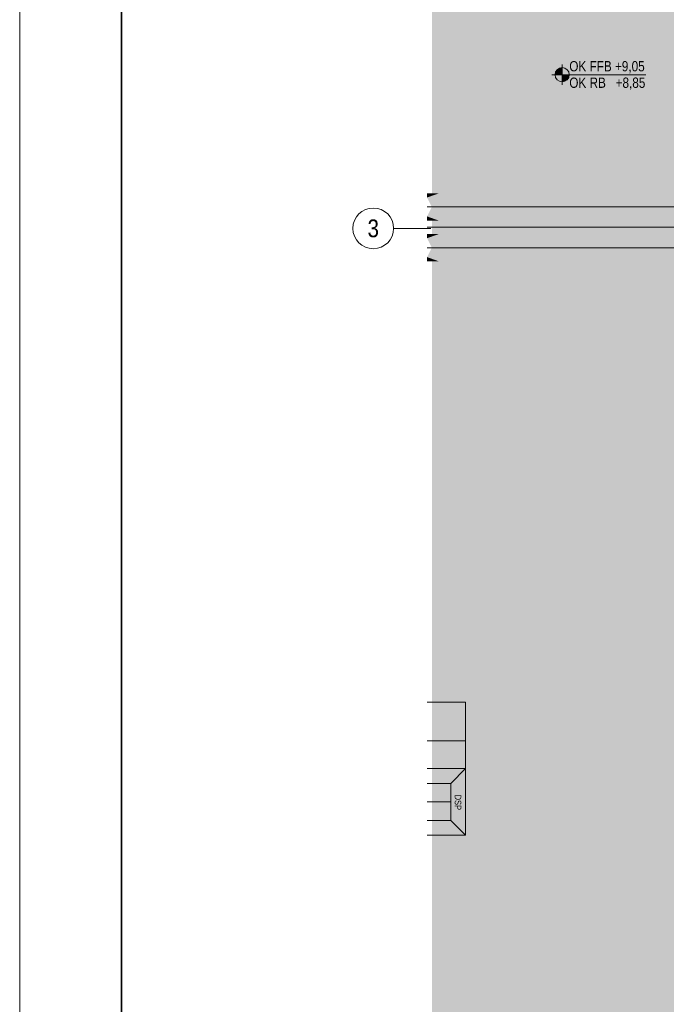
# Model space of a CAD drawing. Extents: x -620 to 300, y 62 to 1112.
# Tile 161 of 200: x -620 to -493, y 622 to 815. Entities that reach past the tile are written whole.
import ezdxf
from ezdxf.enums import TextEntityAlignment as Align
from ezdxf.lldxf.tags import DXFTag

# ---------------------------------------------------------------- set-up
doc = ezdxf.new("R2010")
doc.units = 0
doc.layers.get('0').update_dxf_attribs({"lineweight": 13})
for name, color, linetype, lineweight, true_color in [('30 -35 Decken- 1 Konstruktion-Träger- Stahlbeton', 7, 'Continuous', 13, 0x33aa00), ('70 -75 Raumstempel- 1 Raumstempel-A06CPVLWL0', 1, 'Continuous', 50, 0xff0000), ('70 -76 Bemaßung- 2 Allgemein', 9, 'Continuous', 5, 0x808080), ('iwb_Layout Achsbezeichung', 1, 'Continuous', 13, 0xff0000), ('iwb_Layout BA_Markierung', 7, 'Continuous', 9, 0xbadcdc)]:
    doc.layers.add(name, color=color, linetype=linetype, lineweight=lineweight, true_color=true_color)
for name, color, linetype, lineweight in [('70 -71 Achsen- 1 Gebäudeachsen', 7, 'STRICHPUNKT2-A06CPVM0L0', 18), ('70 -72 Beschriftung- 5 Höhenkoten-A06CPVLXL0', 7, 'Continuous', 15), ('iwb_Plankopf Rahmen', 7, 'Continuous', 35)]:
    doc.layers.add(name, color=color, linetype=linetype, lineweight=lineweight)
doc.styles.get("Standard").update_dxf_attribs({"font": 'ARIALN.TTF'})
tags = doc.linetypes.add('grob-A06CPVLVL0', pattern=[14, 3, -8, 3]).pattern_tags.tags
tags[8:9] = [DXFTag(74, 4), DXFTag(75, 0), DXFTag(340, '0'), DXFTag(46, 0.0), DXFTag(50, 0.0), DXFTag(44, 0.0), DXFTag(45, 0.0)]
tags[6:7] = [DXFTag(74, 4), DXFTag(75, 0), DXFTag(340, '0'), DXFTag(46, 0.0), DXFTag(50, 0.0), DXFTag(44, 0.0), DXFTag(45, 0.0)]
tags[4:5] = [DXFTag(74, 4), DXFTag(75, 0), DXFTag(340, '0'), DXFTag(46, 0.0), DXFTag(50, 0.0), DXFTag(44, 0.0), DXFTag(45, 0.0)]
tags = doc.linetypes.add('STRICHPUNKT2', pattern=[12.7, 6.35, -3.175, 0, -3.175]).pattern_tags.tags
tags[10:11] = [DXFTag(74, 4), DXFTag(75, 0), DXFTag(340, '0'), DXFTag(46, 0.0), DXFTag(50, 0.0), DXFTag(44, 0.0), DXFTag(45, 0.0)]
tags[8:9] = [DXFTag(74, 4), DXFTag(75, 0), DXFTag(340, '0'), DXFTag(46, 0.0), DXFTag(50, 0.0), DXFTag(44, 0.0), DXFTag(45, 0.0)]
tags[6:7] = [DXFTag(74, 4), DXFTag(75, 0), DXFTag(340, '0'), DXFTag(46, 0.0), DXFTag(50, 0.0), DXFTag(44, 0.0), DXFTag(45, 0.0)]
tags[4:5] = [DXFTag(74, 4), DXFTag(75, 0), DXFTag(340, '0'), DXFTag(46, 0.0), DXFTag(50, 0.0), DXFTag(44, 0.0), DXFTag(45, 0.0)]
tags = doc.linetypes.add('STRICHPUNKT2-A06CPVM0L0', pattern=[12.7, 6.35, -3.175, 0, -3.175]).pattern_tags.tags
tags[10:11] = [DXFTag(74, 4), DXFTag(75, 0), DXFTag(340, '0'), DXFTag(46, 0.0), DXFTag(50, 0.0), DXFTag(44, 0.0), DXFTag(45, 0.0)]
tags[8:9] = [DXFTag(74, 4), DXFTag(75, 0), DXFTag(340, '0'), DXFTag(46, 0.0), DXFTag(50, 0.0), DXFTag(44, 0.0), DXFTag(45, 0.0)]
tags[6:7] = [DXFTag(74, 4), DXFTag(75, 0), DXFTag(340, '0'), DXFTag(46, 0.0), DXFTag(50, 0.0), DXFTag(44, 0.0), DXFTag(45, 0.0)]
tags[4:5] = [DXFTag(74, 4), DXFTag(75, 0), DXFTag(340, '0'), DXFTag(46, 0.0), DXFTag(50, 0.0), DXFTag(44, 0.0), DXFTag(45, 0.0)]

# ---------------------------------------------------------------- blocks, each defined once
blk = doc.blocks.new('Polygon-A06CPVLNL0')
at = {"color": 0, "linetype": 'ByBlock', "lineweight": -2, "ltscale": 0.13}
blk.add_solid([(-459.48, 86.61), (-538.63, 86.4), (-459.32, 1083.81), (-538.63, 1083.81)], dxfattribs=at)
blk = doc.blocks.new('Referenz-A06CPVM1L0')
at = {"layer": '30 -35 Decken- 1 Konstruktion-Träger- Stahlbeton', "color": 0, "linetype": 'grob-A06CPVLVL0', "lineweight": -2, "ltscale": 0.13}
for p, q in [((34.82, 778.61), (-539.61, 778.61)), ((34.82, 770.61), (-539.61, 770.61))]:
    blk.add_line(p, q, dxfattribs=at)
at = {"layer": '70 -71 Achsen- 1 Gebäudeachsen', "color": 0, "linetype": 'STRICHPUNKT2-A06CPVM0L0', "ltscale": 0.18}
blk.add_line((-539.61, 774.61), (75.88, 774.61), dxfattribs=at)
at = {"layer": '70 -72 Beschriftung- 5 Höhenkoten-A06CPVLXL0', "color": 0, "linetype": 'Continuous', "ltscale": 0.15}
for p, q in [((-513.08, 802.61), (-513.08, 806.61)), ((-513.08, 804.61), (-513.08, 806.01)), ((-513.08, 806.01), (-513.08, 804.61)), ((-515.08, 804.61), (-496.67, 804.61)), ((-514.48, 804.61), (-513.08, 804.61)), ((-513.08, 804.61), (-514.48, 804.61)), ((-511.68, 804.61), (-513.08, 804.61)), ((-513.08, 804.61), (-513.08, 803.21)), ((-513.08, 804.61), (-511.68, 804.61)), ((-513.08, 803.21), (-513.08, 804.61))]:
    blk.add_line(p, q, dxfattribs=at)
for major_axis in [(0, 1.4), (1.4, 0), (-1.4, 0), (0, -1.4)]:
    blk.add_ellipse((-513.08, 804.61), major_axis=major_axis, ratio=1, start_param=0, end_param=1.570796, dxfattribs=at)
at = {"layer": '70 -72 Beschriftung- 5 Höhenkoten-A06CPVLXL0', "color": 0, "lineweight": 0}
for points in [[(-514.21, 804.61), (-514.32, 805.25), (-514.21, 805.44)], [(-514.07, 804.61), (-514.21, 805.44), (-514.07, 805.6)], [(-514.21, 804.61), (-514.21, 805.44), (-514.07, 804.61)], [(-513.9, 804.61), (-514.07, 805.6), (-513.9, 805.75)], [(-514.07, 804.61), (-514.07, 805.6), (-513.9, 804.61)], [(-513.71, 804.61), (-513.9, 805.75), (-513.71, 805.86)], [(-513.9, 804.61), (-513.9, 805.75), (-513.71, 804.61)], [(-513.51, 804.61), (-513.71, 805.86), (-513.51, 805.95)], [(-513.71, 804.61), (-513.71, 805.86), (-513.51, 804.61)], [(-513.3, 804.61), (-513.51, 805.95), (-513.3, 806)], [(-513.51, 804.61), (-513.51, 805.95), (-513.3, 804.61)], [(-513.08, 804.61), (-513.3, 806), (-513.08, 806.01)], [(-513.3, 804.61), (-513.3, 806), (-513.08, 804.61)], [(-514.46, 804.61), (-514.48, 804.61), (-514.46, 804.83)], [(-514.41, 804.61), (-514.46, 804.83), (-514.41, 805.05)], [(-514.46, 804.61), (-514.46, 804.83), (-514.41, 804.61)], [(-514.32, 804.61), (-514.41, 805.05), (-514.32, 805.25)], [(-514.41, 804.61), (-514.41, 805.05), (-514.32, 804.61)], [(-514.32, 804.61), (-514.32, 805.25), (-514.21, 804.61)], [(-513.08, 803.21), (-513.08, 804.61), (-512.86, 803.23)], [(-512.86, 803.23), (-513.08, 804.61), (-512.86, 804.61)], [(-512.86, 803.23), (-512.86, 804.61), (-512.64, 803.28)], [(-512.64, 803.28), (-512.86, 804.61), (-512.64, 804.61)], [(-512.64, 803.28), (-512.64, 804.61), (-512.44, 803.37)], [(-512.44, 803.37), (-512.64, 804.61), (-512.44, 804.61)], [(-512.44, 803.37), (-512.44, 804.61), (-512.25, 803.48)], [(-512.25, 803.48), (-512.44, 804.61), (-512.25, 804.61)], [(-512.25, 803.48), (-512.25, 804.61), (-512.09, 803.62)], [(-512.09, 803.62), (-512.25, 804.61), (-512.09, 804.61)], [(-512.09, 803.62), (-512.09, 804.61), (-511.94, 803.79)], [(-511.94, 803.79), (-512.09, 804.61), (-511.94, 804.61)], [(-511.94, 803.79), (-511.94, 804.61), (-511.83, 803.98)], [(-511.83, 803.98), (-511.94, 804.61), (-511.83, 804.61)], [(-511.83, 803.98), (-511.83, 804.61), (-511.74, 804.18)], [(-511.74, 804.18), (-511.83, 804.61), (-511.74, 804.61)], [(-511.74, 804.18), (-511.74, 804.61), (-511.69, 804.39)], [(-511.69, 804.39), (-511.74, 804.61), (-511.69, 804.61)], [(-511.69, 804.39), (-511.69, 804.61), (-511.68, 804.61)]]:
    blk.add_solid(points, dxfattribs=at)
at = {"layer": '70 -75 Raumstempel- 1 Raumstempel-A06CPVLWL0', "color": 0, "lineweight": 9}
for p, q in [((-532.1, 681.26), (-539.61, 681.26)), ((-532.1, 655.12), (-532.1, 681.26)), ((-532.1, 673.66), (-539.61, 673.66)), ((-532.1, 668.19), (-539.61, 668.19)), ((-534.98, 665.29), (-532.1, 668.19)), ((-539.61, 665.29), (-534.98, 665.29)), ((-534.98, 658.01), (-534.98, 665.29)), ((-534.98, 661.65), (-539.61, 661.65)), ((-539.61, 658.01), (-534.98, 658.01)), ((-534.98, 658.01), (-532.1, 655.12)), ((-532.1, 655.12), (-539.61, 655.12))]:
    blk.add_line(p, q, dxfattribs=at)
at = {"layer": '70 -76 Bemaßung- 2 Allgemein', "color": 0, "lineweight": 0}
for points in [[(-539.61, 780.48), (-538.68, 778.61), (-537.34, 781.28)], [(-539.61, 780.48), (-537.34, 781.28), (-539.61, 781.28)], [(-539.61, 776.75), (-538.68, 778.61), (-537.34, 775.94)], [(-539.61, 776.75), (-537.34, 775.94), (-539.61, 775.94)], [(-539.61, 772.48), (-538.68, 770.61), (-537.34, 773.28)], [(-539.61, 772.48), (-537.34, 773.28), (-539.61, 773.28)], [(-539.61, 768.75), (-538.68, 770.61), (-537.34, 767.94)], [(-539.61, 768.75), (-537.34, 767.94), (-539.61, 767.94)]]:
    blk.add_solid(points, dxfattribs=at)
at = {"layer": '70 -72 Beschriftung- 5 Höhenkoten-A06CPVLXL0', "color": 0, "linetype": 'Continuous', "ltscale": 0.15, "char_height": 2.0138, "attachment_point": 1}
for s, insert in [('{\\fArial Narrow;OK FFB +9,05}', (-511.68, 807.29)), ('{\\fArial Narrow;OK RB   +8,85}', (-511.68, 804.05))]:
    blk.add_mtext(s, dxfattribs=dict(at, insert=insert))
at = {"layer": '70 -75 Raumstempel- 1 Raumstempel-A06CPVLWL0', "color": 0, "linetype": 'Continuous', "ltscale": 0.5, "insert": (-532.9, 663.07), "char_height": 1.2838, "attachment_point": 1, "rotation": 270}
blk.add_mtext('{\\fArial Narrow;DSP}', dxfattribs=at)

msp = doc.modelspace()

# ---------------------------------------------------------------- linework, layer by layer
at = {"layer": 'iwb_Layout Achsbezeichung', "linetype": 'STRICHPUNKT2', "lineweight": 13, "ltscale": 0.39}
msp.add_line((-538.86, 774.41), (-546.19, 774.41), dxfattribs=at)
at = {"layer": 'iwb_Layout Achsbezeichung', "ltscale": 0.39}
msp.add_circle((-550.19, 774.41), 4, dxfattribs=at)
at = {"layer": 'iwb_Plankopf Rahmen', "color": 8, "lineweight": 13, "ltscale": 0.13, "true_color": 0x808080}
msp.add_lwpolyline([(300.35, 62.43), (-619.65, 62.43), (-619.65, 1112.43), (300.35, 1112.43), (300.35, 62.43)], close=True, dxfattribs=at)
at = {"layer": 'iwb_Plankopf Rahmen', "ltscale": 0.35}
msp.add_lwpolyline([(-599.65, 67.43), (-599.65, 1107.43), (295.35, 1107.43), (295.35, 67.43), (-599.65, 67.43)], close=True, dxfattribs=at)

# ---------------------------------------------------------------- block references
at = {"color": 8, "lineweight": 13, "ltscale": 0.13, "true_color": 0x808080}
msp.add_blockref('Referenz-A06CPVM1L0', (0, 0), dxfattribs=at)
at = {"layer": 'iwb_Layout BA_Markierung', "ltscale": 0.13}
msp.add_blockref('Polygon-A06CPVLNL0', (0, 0), dxfattribs=at)

# ---------------------------------------------------------------- texts
at = {"layer": 'iwb_Layout Achsbezeichung', "ltscale": 0.39}
msp.add_text('3', height=3.5, dxfattribs=at).set_placement((-550.19, 774.41), align=Align.MIDDLE_CENTER)

doc.saveas('drawing.dxf')
